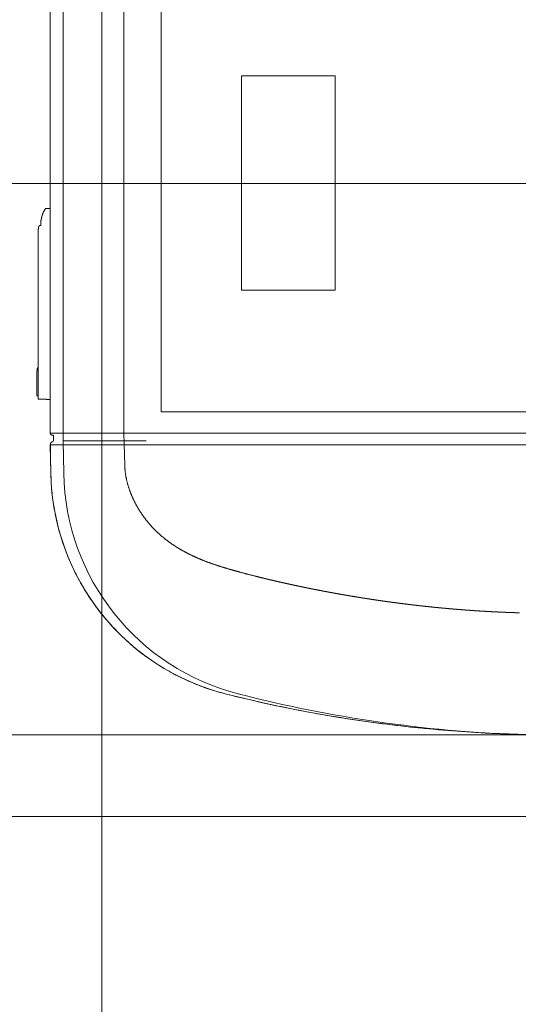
# Model space of a CAD drawing. Header units: millimetres. Extents: x 83969 to 141394, y 139608 to 176267.
# Tile 23 of 40: x 114073 to 114545, y 168722 to 169656. Entities that reach past the tile are written whole.
import ezdxf

# ---------------------------------------------------------------- set-up
doc = ezdxf.new("R2010")
doc.units = ezdxf.units.MM
doc.header["$LTSCALE"] = 50
doc.layers.add('AL35----_PLAFONDS', color=16, linetype='Continuous', lineweight=9)
doc.layers.add('AL72----_INRGEBRUIKSR_OUD', color=6, linetype='Continuous', lineweight=9)
doc.layers.add('AL68----_BRAND_60 MIN', color=92, linetype='BR60')
doc.linetypes.add('BR60', pattern='A,15,-1,["60",Standard,S=2.5,R=0,X=0,Y=-1.25],-4', length=20)

# ---------------------------------------------------------------- blocks, each defined once
blk = doc.blocks.new('A$C624C5264')
at = {"layer": 'AL72----_INRGEBRUIKSR_OUD', "linetype": 'Continuous', "lineweight": 0}
for p, q in [((28371.23, -6236.09), (28371.23, -4282.84)), ((28313.8, -6243.5), (28313.8, -4286.5)), ((28406.4, -4314.04), (28406.4, -6215.96)), ((28301.46, -4506.69), (28301.46, -6023.31)), ((28301.46, -6023.31), (28297.36, -6023.46)), ((28297.36, -6023.46), (28297.36, -6023.46)), ((28301.46, -6023.31), (28301.46, -6023.31)), ((28301.46, -6023.31), (28301.46, -6204.3)), ((28290.03, -6045.55), (28290.03, -6045.55)), ((28290.03, -6045.55), (28290.03, -6174.12)), ((28292.46, -6039.55), (28291.62, -6039.55)), ((28291.62, -6039.55), (28291.62, -6039.55)), ((28292.46, -6038.63), (28292.46, -6039.55)), ((28289.18, -6177.26), (28288.7, -6177.26)), ((28288.7, -6177.26), (28288.7, -6200.76)), ((28289.18, -6175.02), (28289.18, -6177.26)), ((28290.03, -6174.12), (28290.03, -6200.76)), ((28288.7, -6200.76), (28290.03, -6200.76)), ((28290.03, -6200.76), (28290.03, -6203.9)), ((28290.03, -6203.9), (28301.46, -6204.3)), ((28301.46, -6204.3), (28301.46, -6236.09)), ((28406.4, -6215.96), (29083.65, -6215.96)), ((29205.02, -6236.09), (28301.46, -6236.09)), ((28303.43, -6238.09), (28304.72, -6238.11)), ((28304.72, -6238.11), (28304.56, -6242.66)), ((28372.07, -6266.63), (28371.23, -6236.09)), ((28301.56, -6247.16), (28302.03, -6274.04)), ((29204.92, -6247.16), (28301.56, -6247.16)), ((28303.34, -6244.43), (28303.34, -6244.44)), ((28313.8, -6243.5), (28392.4, -6243.5)), ((28314.27, -6274.04), (28313.8, -6243.5)), ((28496.37, -6371.9), (28495.52, -6371.69)), ((28468.37, -6483.57), (28468.37, -6483.57)), ((29374.3, -6522.05), (28140.9, -6522.05))]:
    blk.add_line(p, q, dxfattribs=at)
for centre, radius, start, end in [((28320.96, -6038.63), 28.5, 148.98013, 180), ((28297.39, -6024.46), 1, 92.00073, 148.98013), ((28312.53, -6045.55), 22.5, 166.5523, 179.99995), ((28291.62, -6040.55), 1, 90.01907, 166.5523), ((28291.62, -6040.55), 1, 90, 90.00008), ((28290.08, -6175.02), 0.9, 92.85362, 179.99916), ((28303.46, -6236.09), 2, 180, 269), ((28302.56, -6242.59), 2, 293.00645, 358.00021), ((28304.46, -6247.11), 2.9, 112.76145, 181.00002), ((28499.75, -6262.2), 127.75, 181.98856, 182.88308), ((28420.15, -6266.82), 48.03, 182.15563, 183.97247), ((28428.66, -6266.26), 56.56, 183.9402, 184.94202), ((28522.01, -6270.2), 220.01, 181.00002, 255.88908), ((28534.25, -6270.2), 220.01, 180.99999, 255.88906), ((28597.49, -6247.68), 226.4, 185.94659, 186.1416), ((28444.92, -6264.14), 72.94, 186.10481, 186.77419), ((28430.94, -6266.17), 58.82, 186.41589, 187.2998), ((28443.08, -6264.55), 71.07, 187.3511, 188.06603), ((28451.42, -6263.2), 79.51, 188.18595, 188.81491), ((28447.66, -6263.75), 75.71, 188.8389, 189.50336), ((28446.96, -6263.92), 74.99, 189.46917, 190.14276), ((28450.06, -6263.32), 78.15, 190.17537, 190.82073), ((28451.83, -6262.96), 79.95, 190.83367, 191.46382), ((28452.2, -6262.85), 80.34, 191.48726, 192.11459), ((28452.85, -6262.72), 81, 192.1087, 192.73108), ((28454, -6262.43), 82.2, 192.75472, 193.36798), ((28454.97, -6262.2), 83.19, 193.36399, 193.96993), ((28455.93, -6261.92), 84.19, 193.99661, 194.59537), ((28456.84, -6261.69), 85.12, 194.59028, 195.18252), ((28457.89, -6261.37), 86.22, 195.20645, 195.79112), ((28458.83, -6261.11), 87.2, 195.78836, 196.36649), ((28459.88, -6260.76), 88.3, 196.38947, 196.96041), ((28460.84, -6260.48), 89.31, 196.95723, 197.52173), ((28461.96, -6260.09), 90.48, 197.54302, 198.10017), ((28462.78, -6259.82), 91.35, 198.09781, 198.64969), ((28463.49, -6259.55), 92.11, 198.67064, 199.21793), ((28464.08, -6259.36), 92.73, 199.21118, 199.75478), ((28464.66, -6259.11), 93.37, 199.77436, 200.31423), ((28465.22, -6258.91), 93.96, 200.30821, 200.84466), ((28465.86, -6258.64), 94.65, 200.86254, 201.39502), ((28466.37, -6258.45), 95.19, 201.3905, 201.91995), ((28466.84, -6258.23), 95.71, 201.9368, 202.46333), ((28467.23, -6258.08), 96.13, 202.45771, 202.98191), ((28467.61, -6257.89), 96.56, 202.99754, 203.51941), ((28467.97, -6257.74), 96.94, 203.51386, 204.03365), ((28468.36, -6257.54), 97.39, 204.04957, 204.56699), ((28468.72, -6257.39), 97.77, 204.55984, 205.07519), ((28469.09, -6257.18), 98.2, 205.09219, 205.60528), ((28469.44, -6257.03), 98.58, 205.59843, 206.10953), ((28469.81, -6256.81), 99.01, 206.12489, 206.6338), ((28470.15, -6256.66), 99.38, 206.62811, 207.13511), ((28470.51, -6256.44), 99.79, 207.15075, 207.65563), ((28470.83, -6256.28), 100.16, 207.65112, 208.15416), ((28471.18, -6256.07), 100.56, 208.16711, 208.66814), ((28471.49, -6255.91), 100.91, 208.66202, 209.16129), ((28471.82, -6255.7), 101.31, 209.17543, 209.67276), ((28472.12, -6255.53), 101.64, 209.66972, 210.16539), ((28472.43, -6255.33), 102.02, 210.17696, 210.67078), ((28472.68, -6255.19), 102.3, 210.66585, 211.15833), ((28472.88, -6255.04), 102.55, 211.17353, 211.66479), ((28473.07, -6254.94), 102.77, 211.65718, 212.14738), ((28473.26, -6254.79), 103.01, 212.16165, 212.65068), ((28473.44, -6254.69), 103.22, 212.64443, 213.13247), ((28473.63, -6254.54), 103.45, 213.1446, 213.63153), ((28473.8, -6254.43), 103.65, 213.62733, 214.11331), ((28473.97, -6254.29), 103.88, 214.12563, 214.61057), ((28474.13, -6254.19), 104.06, 214.60366, 215.08772), ((28474.3, -6254.05), 104.28, 215.10202, 215.58509), ((28474.45, -6253.95), 104.46, 215.57899, 216.06123), ((28474.59, -6253.82), 104.65, 216.07273, 216.5541), ((28474.74, -6253.73), 104.83, 216.54828, 217.02883), ((28474.89, -6253.58), 105.04, 217.04198, 217.52158), ((28475.08, -6253.44), 105.27, 217.51719, 217.99574), ((28475.31, -6253.24), 105.58, 218.00687, 218.48403), ((28475.53, -6253.08), 105.84, 218.47928, 218.95526), ((28475.73, -6252.88), 106.13, 218.96818, 219.44289), ((28475.93, -6252.73), 106.38, 219.43653, 219.91014), ((28476.13, -6252.54), 106.66, 219.92309, 220.39549), ((28476.31, -6252.39), 106.89, 220.39059, 220.86194), ((28476.5, -6252.2), 107.15, 220.87491, 221.34514), ((28476.67, -6252.06), 107.38, 221.33888, 221.80813), ((28476.84, -6251.88), 107.63, 221.82093, 222.2891), ((28477, -6251.75), 107.83, 222.28275, 222.75004), ((28477.14, -6251.59), 108.04, 222.76293, 223.22932), ((28477.35, -6251.41), 108.32, 223.22467, 223.68987), ((28477.63, -6251.1), 108.73, 223.70183, 224.16525), ((28477.92, -6250.83), 109.13, 224.16062, 224.62237), ((28478.24, -6250.48), 109.6, 224.63474, 225.09449), ((28478.54, -6250.2), 110.01, 225.09043, 225.54848), ((28478.83, -6249.86), 110.47, 225.56295, 226.01912), ((28479.12, -6249.58), 110.86, 226.01258, 226.46711), ((28479.41, -6249.24), 111.31, 226.48069, 226.9334), ((28479.69, -6248.95), 111.71, 226.92887, 227.37999), ((28479.97, -6248.61), 112.15, 227.39254, 227.84187), ((28480.23, -6248.34), 112.53, 227.83635, 228.28419), ((28480.48, -6248.02), 112.93, 228.29732, 228.74357), ((28480.78, -6247.69), 113.37, 228.73874, 229.18324), ((28481.16, -6247.21), 113.99, 229.19888, 229.64099), ((28481.54, -6246.77), 114.57, 229.63353, 230.07338), ((28481.98, -6246.21), 115.29, 230.08823, 230.52537), ((28482.38, -6245.73), 115.9, 230.5221, 230.9569), ((28482.8, -6245.18), 116.6, 230.96955, 231.40178), ((28483.18, -6244.71), 117.21, 231.398, 231.82796), ((28483.59, -6244.14), 117.9, 231.84037, 232.2678), ((28483.98, -6243.66), 118.52, 232.26444, 232.68965), ((28484.37, -6243.1), 119.21, 232.7019, 233.12465), ((28484.74, -6242.61), 119.82, 233.12244, 233.54303), ((28485.14, -6242.03), 120.52, 233.55558, 233.97375), ((28485.59, -6241.42), 121.28, 233.96873, 234.38425), ((28486.18, -6240.55), 122.33, 234.39915, 234.81108), ((28486.73, -6239.78), 123.28, 234.80836, 235.21712), ((28487.33, -6238.87), 124.37, 235.23083, 235.63601), ((28487.88, -6238.07), 125.34, 235.63338, 236.03541), ((28488.48, -6237.13), 126.46, 236.04864, 236.44713), ((28489.04, -6236.3), 127.45, 236.44458, 236.83995), ((28489.63, -6235.33), 128.59, 236.85207, 237.24395), ((28490.19, -6234.47), 129.61, 237.24268, 237.63146), ((28490.79, -6233.47), 130.79, 237.64485, 238.03016), ((28491.35, -6232.59), 131.82, 238.02717, 238.40945), ((28491.94, -6231.57), 133, 238.42289, 238.8018), ((28492.51, -6230.64), 134.09, 238.79816, 239.17398), ((28493.14, -6229.52), 135.38, 239.18844, 239.56067), ((28493.82, -6228.38), 136.7, 239.5577, 239.92633), ((28494.64, -6226.89), 138.41, 239.93966, 240.30375), ((28495.4, -6225.57), 139.93, 240.30294, 240.66305), ((28496.22, -6224.03), 141.67, 240.67603, 241.03173), ((28496.99, -6222.66), 143.24, 241.03131, 241.3831), ((28497.84, -6221.04), 145.07, 241.3956, 241.74297), ((28498.62, -6219.59), 146.72, 241.7411, 242.08457), ((28499.47, -6217.9), 148.61, 242.09936, 242.43846), ((28500.27, -6216.37), 150.34, 242.43712, 242.77234), ((28501.15, -6214.6), 152.32, 242.78467, 243.11552), ((28501.96, -6213.01), 154.1, 243.11271, 243.43974), ((28502.84, -6211.17), 156.14, 243.45441, 243.77718), ((28503.71, -6209.41), 158.1, 243.77678, 244.09553), ((28504.74, -6207.22), 160.52, 244.1063, 244.42024), ((28505.71, -6205.19), 162.77, 244.42116, 244.73076), ((28506.8, -6202.78), 165.42, 244.74411, 245.04875), ((28507.83, -6200.58), 167.84, 245.04649, 245.34674), ((28508.96, -6198.03), 170.63, 245.36084, 245.65618), ((28510.01, -6195.7), 173.19, 245.6557, 245.94668), ((28511.18, -6192.97), 176.16, 245.96043, 246.24651), ((28512.29, -6190.48), 178.89, 246.24479, 246.52651), ((28513.51, -6187.56), 182.05, 246.53816, 246.81498), ((28514.64, -6184.89), 184.95, 246.81767, 247.09017), ((28515.92, -6181.81), 188.29, 247.0997, 247.36737), ((28517.13, -6178.89), 191.44, 247.36797, 247.63122), ((28518.53, -6175.37), 195.24, 247.64453, 247.90267), ((28519.86, -6172.09), 198.78, 247.90246, 248.15601), ((28521.39, -6168.17), 202.98, 248.16671, 248.41501), ((28522.81, -6164.57), 206.84, 248.41706, 248.66072), ((28524.41, -6160.35), 211.37, 248.6717, 248.91015), ((28525.91, -6156.45), 215.55, 248.91167, 249.1455), ((28527.62, -6151.84), 220.46, 249.15595, 249.38456), ((28529.22, -6147.59), 225, 249.38633, 249.61033), ((28531.04, -6142.57), 230.34, 249.62027, 249.83908), ((28532.74, -6137.91), 235.3, 249.84107, 250.05527), ((28534.68, -6132.41), 241.13, 250.06747, 250.2765), ((28536.49, -6127.39), 246.47, 250.2759, 250.4804), ((28538.52, -6121.53), 252.67, 250.48993, 250.68941), ((28540.41, -6116.08), 258.44, 250.69283, 250.88786), ((28542.6, -6109.61), 265.27, 250.89804, 251.08805), ((28544.66, -6103.59), 271.63, 251.08867, 251.27422), ((28547.04, -6096.42), 279.19, 251.28503, 251.46556), ((28549.28, -6089.73), 286.24, 251.46613, 251.64221), ((28551.87, -6081.76), 294.62, 251.65159, 251.82267), ((28554.31, -6074.29), 302.48, 251.82452, 251.99115), ((28557.16, -6065.37), 311.84, 252.00113, 252.16277), ((28559.85, -6056.98), 320.65, 252.16322, 252.3204), ((28563.02, -6046.86), 331.26, 252.331, 252.48315), ((28565.96, -6037.49), 341.08, 252.48561, 252.63338), ((28569.38, -6026.36), 352.72, 252.64176, 252.78466), ((28572.44, -6016.47), 363.07, 252.78532, 252.92414), ((28575.82, -6005.29), 374.75, 252.93313, 253.06762), ((28579.03, -5994.68), 385.84, 253.06918, 253.1998), ((28582.86, -5981.79), 399.29, 253.2088, 253.33502), ((28586.49, -5969.62), 411.99, 253.33663, 253.45896), ((28590.79, -5954.96), 427.27, 253.46615, 253.5841), ((28594.91, -5940.98), 441.83, 253.5845, 253.69857), ((28599.8, -5923.97), 459.54, 253.70785, 253.81752), ((28604.48, -5907.8), 476.37, 253.8194, 253.9252), ((28610.09, -5888.13), 496.82, 253.93179, 254.03323), ((28615.56, -5868.9), 516.82, 254.03599, 254.1335), ((28622.37, -5844.73), 541.92, 254.13958, 254.23258), ((28627.88, -5825.08), 562.34, 254.23672, 254.32634), ((28633.31, -5805.6), 582.56, 254.33016, 254.41667), ((28638.11, -5788.31), 600.5, 254.41861, 254.50254), ((28643.41, -5768.94), 620.58, 254.50863, 254.58984), ((28648.56, -5750.29), 639.93, 254.58873, 254.66748), ((28654.74, -5727.45), 663.6, 254.67465, 254.75059), ((28660.64, -5705.77), 686.06, 254.75154, 254.825), ((28667.71, -5679.5), 713.26, 254.82916, 254.89982), ((28674.39, -5654.67), 738.98, 254.90133, 254.96953), ((28682.41, -5624.71), 770, 254.97157, 255.03701), ((28690.36, -5594.68), 801.06, 255.04225, 255.10517), ((28700.52, -5556.31), 840.75, 255.10789, 255.16783), ((28707.81, -5528.7), 869.31, 255.16942, 255.2274), ((28713.48, -5506.93), 891.81, 255.23169, 255.2882), ((28717.58, -5491.41), 907.86, 255.28649, 255.342), ((28720.78, -5478.91), 920.76, 255.34633, 255.40106), ((28724.12, -5466.15), 933.95, 255.39993, 255.45389), ((28728.35, -5449.69), 950.95, 255.45624, 255.50924), ((28731.95, -5435.74), 965.35, 255.50985, 255.56206), ((28735.8, -5420.78), 980.8, 255.56193, 255.61331), ((28740.18, -5403.55), 998.58, 255.6156, 255.66606), ((28746.4, -5379.11), 1023.8, 255.66734, 255.71657), ((28748.33, -5371.33), 1031.82, 255.71919, 255.76804), ((28746.39, -5379.15), 1023.75, 255.76595, 255.81518), ((28795.46, -5248.05), 1275, 255.7035, 267.72525)]:
    blk.add_arc(centre, radius, start, end, dxfattribs=at)
blk.add_ellipse((28779.36, -5246.22), major_axis=(0, 1275.85), ratio=0.999823, start_param=2.89531, end_param=3.340748, dxfattribs=at)
for points in [[(28301.46, -6023.31), (28301.46, -5265), (28301.46, -4506.69)], [(28297.36, -6023.46), (28299.41, -6023.38), (28301.46, -6023.31)], [(28290.03, -6174.12), (28290.03, -6109.84), (28290.03, -6045.55)], [(28291.62, -6039.55), (28292.04, -6039.55), (28292.46, -6039.55)], [(28292.46, -6039.55), (28292.46, -6039.09), (28292.46, -6038.63)], [(28288.7, -6200.76), (28288.7, -6189.01), (28288.7, -6177.26)], [(28288.7, -6177.26), (28288.94, -6177.26), (28289.18, -6177.26)], [(28289.18, -6177.26), (28289.18, -6176.14), (28289.18, -6175.02)], [(28290.03, -6200.76), (28289.37, -6200.76), (28288.7, -6200.76)], [(28290.03, -6203.9), (28290.03, -6202.33), (28290.03, -6200.76)], [(28301.46, -6204.3), (28295.75, -6204.1), (28290.03, -6203.9)], [(28301.46, -6236.09), (28301.46, -6220.19), (28301.46, -6204.3)], [(28304.72, -6238.11), (28304.07, -6238.1), (28303.43, -6238.09)], [(28304.56, -6242.66), (28304.64, -6240.39), (28304.72, -6238.11)], [(28302.03, -6274.04), (28301.79, -6260.6), (28301.56, -6247.16)], [(28303.34, -6244.43), (28303.34, -6244.44), (28303.34, -6244.44)]]:
    blk.add_open_spline(points, degree=2, dxfattribs=at)
for points, weights in [([(28292.46, -6038.63), (28292.46, -6030.72), (28296.54, -6023.94)], [1, 0.963583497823, 1]), ([(28296.54, -6023.94), (28296.82, -6023.48), (28297.36, -6023.46)], [1, 0.878900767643, 1]), ([(28290.03, -6045.55), (28290.03, -6042.9), (28290.65, -6040.32)], [1, 0.993121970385, 1]), ([(28290.65, -6040.32), (28290.83, -6039.55), (28291.62, -6039.55)], [1, 0.785034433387, 1]), ([(28289.18, -6175.02), (28289.18, -6174.16), (28290.03, -6174.12)], [1, 0.724485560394, 1]), ([(28303.43, -6238.09), (28301.46, -6238.06), (28301.46, -6236.09)], [1, 0.713250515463, 1]), ([(28303.34, -6244.44), (28304.52, -6243.94), (28304.56, -6242.66)], [1, 0.842269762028, 1]), ([(28301.56, -6247.16), (28301.52, -6245.19), (28303.34, -6244.43)], [1, 0.827042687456, 1]), ([(28468.37, -6483.57), (28304.97, -6442.49), (28302.03, -6274.04)], [1, 0.793942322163, 1]), ([(28503.07, -6373.55), (28499.72, -6372.73), (28496.37, -6371.9)], [1, 0.999998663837, 1]), ([(28508.18, -6374.8), (28505.62, -6374.19), (28503.07, -6373.55)], [1, 0.99999444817, 1]), ([(28511.51, -6375.6), (28509.85, -6375.2), (28508.18, -6374.8)], [1, 0.999998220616, 1]), ([(28514.1, -6376.2), (28512.81, -6375.9), (28511.51, -6375.6)], [1, 0.999999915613, 1]), ([(28516.97, -6376.86), (28515.54, -6376.53), (28514.1, -6376.2)], [1, 0.999999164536, 1]), ([(28520.03, -6377.56), (28518.5, -6377.21), (28516.97, -6376.86)], [1, 0.999998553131, 1]), ([(28523.02, -6378.24), (28521.53, -6377.9), (28520.03, -6377.56)], [1, 0.999999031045, 1]), ([(28525.97, -6378.89), (28524.5, -6378.56), (28523.02, -6378.24)], [1, 0.999999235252, 1]), ([(28528.93, -6379.54), (28527.45, -6379.22), (28525.97, -6378.89)], [1, 0.999999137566, 1]), ([(28531.91, -6380.19), (28530.42, -6379.87), (28528.93, -6379.54)], [1, 0.999999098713, 1]), ([(28534.89, -6380.82), (28533.4, -6380.51), (28531.91, -6380.19)], [1, 0.999999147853, 1]), ([(28537.86, -6381.45), (28536.37, -6381.14), (28534.89, -6380.82)], [1, 0.999999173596, 1]), ([(28540.84, -6382.07), (28539.35, -6381.76), (28537.86, -6381.45)], [1, 0.999999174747, 1]), ([(28543.82, -6382.69), (28542.33, -6382.38), (28540.84, -6382.07)], [1, 0.999999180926, 1]), ([(28546.8, -6383.29), (28545.31, -6382.99), (28543.82, -6382.69)], [1, 0.999999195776, 1]), ([(28549.78, -6383.89), (28548.29, -6383.59), (28546.8, -6383.29)], [1, 0.999999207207, 1]), ([(28552.77, -6384.48), (28551.27, -6384.19), (28549.78, -6383.89)], [1, 0.999999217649, 1]), ([(28555.75, -6385.06), (28554.26, -6384.77), (28552.77, -6384.48)], [1, 0.999999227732, 1]), ([(28558.74, -6385.64), (28557.24, -6385.35), (28555.75, -6385.06)], [1, 0.999999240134, 1]), ([(28561.73, -6386.21), (28560.23, -6385.92), (28558.74, -6385.64)], [1, 0.999999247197, 1]), ([(28564.71, -6386.77), (28563.22, -6386.49), (28561.73, -6386.21)], [1, 0.99999925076, 1]), ([(28567.71, -6387.32), (28566.21, -6387.05), (28564.71, -6386.77)], [1, 0.999999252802, 1]), ([(28570.7, -6387.87), (28569.2, -6387.6), (28567.71, -6387.32)], [1, 0.999999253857, 1]), ([(28573.69, -6388.41), (28572.19, -6388.14), (28570.7, -6387.87)], [1, 0.999999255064, 1]), ([(28576.69, -6388.94), (28575.19, -6388.67), (28573.69, -6388.41)], [1, 0.999999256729, 1]), ([(28579.68, -6389.46), (28578.18, -6389.2), (28576.69, -6388.94)], [1, 0.999999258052, 1]), ([(28582.68, -6389.98), (28581.18, -6389.72), (28579.68, -6389.46)], [1, 0.999999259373, 1]), ([(28585.68, -6390.49), (28584.18, -6390.23), (28582.68, -6389.98)], [1, 0.999999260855, 1]), ([(28588.68, -6390.99), (28587.18, -6390.74), (28585.68, -6390.49)], [1, 0.999999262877, 1]), ([(28591.68, -6391.48), (28590.18, -6391.24), (28588.68, -6390.99)], [1, 0.999999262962, 1]), ([(28594.68, -6391.97), (28593.18, -6391.73), (28591.68, -6391.48)], [1, 0.99999926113, 1]), ([(28597.69, -6392.45), (28596.18, -6392.21), (28594.68, -6391.97)], [1, 0.999999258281, 1]), ([(28600.69, -6392.92), (28599.19, -6392.69), (28597.69, -6392.45)], [1, 0.999999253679, 1]), ([(28603.7, -6393.39), (28602.19, -6393.16), (28600.69, -6392.92)], [1, 0.999999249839, 1]), ([(28606.7, -6393.84), (28605.2, -6393.62), (28603.7, -6393.39)], [1, 0.999999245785, 1]), ([(28609.71, -6394.29), (28608.21, -6394.07), (28606.7, -6393.84)], [1, 0.999999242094, 1]), ([(28612.72, -6394.74), (28611.22, -6394.52), (28609.71, -6394.29)], [1, 0.999999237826, 1]), ([(28615.73, -6395.17), (28614.23, -6394.96), (28612.72, -6394.74)], [1, 0.999999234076, 1]), ([(28618.74, -6395.6), (28617.24, -6395.39), (28615.73, -6395.17)], [1, 0.999999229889, 1]), ([(28621.76, -6396.02), (28620.25, -6395.81), (28618.74, -6395.6)], [1, 0.999999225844, 1]), ([(28624.77, -6396.43), (28623.26, -6396.23), (28621.76, -6396.02)], [1, 0.999999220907, 1]), ([(28627.78, -6396.84), (28626.28, -6396.64), (28624.77, -6396.43)], [1, 0.999999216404, 1]), ([(28630.8, -6397.24), (28629.29, -6397.04), (28627.78, -6396.84)], [1, 0.999999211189, 1]), ([(28633.81, -6397.63), (28632.31, -6397.43), (28630.8, -6397.24)], [1, 0.999999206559, 1]), ([(28636.83, -6398.01), (28635.32, -6397.82), (28633.81, -6397.63)], [1, 0.999999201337, 1]), ([(28639.85, -6398.38), (28638.34, -6398.2), (28636.83, -6398.01)], [1, 0.999999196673, 1]), ([(28642.87, -6398.75), (28641.36, -6398.57), (28639.85, -6398.38)], [1, 0.99999919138, 1]), ([(28645.89, -6399.11), (28644.38, -6398.93), (28642.87, -6398.75)], [1, 0.999999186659, 1]), ([(28648.91, -6399.46), (28647.4, -6399.29), (28645.89, -6399.11)], [1, 0.999999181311, 1]), ([(28651.93, -6399.81), (28650.42, -6399.64), (28648.91, -6399.46)], [1, 0.999999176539, 1]), ([(28654.96, -6400.14), (28653.44, -6399.98), (28651.93, -6399.81)], [1, 0.999999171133, 1]), ([(28657.98, -6400.47), (28656.47, -6400.31), (28654.96, -6400.14)], [1, 0.999999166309, 1]), ([(28661, -6400.79), (28659.49, -6400.63), (28657.98, -6400.47)], [1, 0.999999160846, 1]), ([(28664.03, -6401.1), (28662.52, -6400.95), (28661, -6400.79)], [1, 0.999999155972, 1]), ([(28667.06, -6401.41), (28665.54, -6401.26), (28664.03, -6401.1)], [1, 0.99999915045, 1]), ([(28670.08, -6401.71), (28668.57, -6401.56), (28667.06, -6401.41)], [1, 0.999999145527, 1]), ([(28673.11, -6401.99), (28671.6, -6401.85), (28670.08, -6401.71)], [1, 0.999999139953, 1]), ([(28676.14, -6402.27), (28674.62, -6402.14), (28673.11, -6401.99)], [1, 0.999999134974, 1]), ([(28679.17, -6402.55), (28677.65, -6402.41), (28676.14, -6402.27)], [1, 0.999999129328, 1]), ([(28682.2, -6402.81), (28680.68, -6402.68), (28679.17, -6402.55)], [1, 0.999999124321, 1]), ([(28685.23, -6403.07), (28683.71, -6402.94), (28682.2, -6402.81)], [1, 0.999999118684, 1]), ([(28688.26, -6403.32), (28686.74, -6403.2), (28685.23, -6403.07)], [1, 0.999999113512, 1]), ([(28691.29, -6403.56), (28689.77, -6403.44), (28688.26, -6403.32)], [1, 0.999999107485, 1]), ([(28694.22, -6403.79), (28692.76, -6403.68), (28691.29, -6403.56)], [1, 0.999999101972, 1]), ([(28697.26, -6404.02), (28695.74, -6403.91), (28694.22, -6403.79)], [1, 0.999999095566, 1]), ([(28700.29, -6404.23), (28698.77, -6404.13), (28697.26, -6404.02)], [1, 0.999999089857, 1]), ([(28703.32, -6404.44), (28701.81, -6404.34), (28700.29, -6404.23)], [1, 0.999999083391, 1]), ([(28706.36, -6404.64), (28704.84, -6404.54), (28703.32, -6404.44)], [1, 0.999999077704, 1]), ([(28709.39, -6404.83), (28707.87, -6404.74), (28706.36, -6404.64)], [1, 0.99999907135, 1]), ([(28712.43, -6405.01), (28710.91, -6404.92), (28709.39, -6404.83)], [1, 0.999999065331, 1]), ([(28715.46, -6405.19), (28713.95, -6405.1), (28712.43, -6405.01)], [1, 0.999999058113, 1]), ([(28718.5, -6405.35), (28716.98, -6405.27), (28715.46, -6405.19)], [1, 0.999999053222, 1]), ([(28721.54, -6405.51), (28720.02, -6405.44), (28718.5, -6405.35)], [1, 0.999999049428, 1]), ([(28724.58, -6405.66), (28723.06, -6405.59), (28721.54, -6405.51)], [1, 0.99999904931, 1]), ([(28727.61, -6405.8), (28726.09, -6405.74), (28724.58, -6405.66)], [1, 0.999999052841, 1]), ([(28730.65, -6405.94), (28729.13, -6405.87), (28727.61, -6405.8)], [1, 0.999999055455, 1]), ([(28733.69, -6406.06), (28732.17, -6406), (28730.65, -6405.94)], [1, 0.999999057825, 1]), ([(28736.73, -6406.18), (28735.21, -6406.12), (28733.69, -6406.06)], [1, 0.999999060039, 1]), ([(28739.77, -6406.28), (28738.25, -6406.23), (28736.73, -6406.18)], [1, 0.999999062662, 1]), ([(28742.81, -6406.38), (28741.29, -6406.34), (28739.77, -6406.28)], [1, 0.999999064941, 1]), ([(28745.85, -6406.47), (28744.33, -6406.43), (28742.81, -6406.38)], [1, 0.999999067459, 1]), ([(29031.74, -6496.85), (28748.55, -6554.01), (28468.37, -6483.57)], [1, 0.975300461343, 1])]:
    blk.add_rational_spline(points, weights, degree=2, dxfattribs=at)
blk.add_3dface([(28482.5, -5897.5), (28482.5, -6100.7), (28571.4, -6100.7), (28571.4, -5897.5)], dxfattribs=at)

msp = doc.modelspace()

# ---------------------------------------------------------------- hatches: boundary and pattern name
at = {"layer": 'AL35----_PLAFONDS'}
h = msp.add_hatch(dxfattribs=at)
h.set_pattern_fill('FP_11', color=256, style=0, pattern_type=2)
h.set_pattern_definition([(0, (116550, 170100), (0, -600), []), (270, (116550, 170100), (-600, -4e-14), [])])
h.paths.add_polyline_path([(112875, 167475), (116635, 167475), (116635, 168065), (117258.93, 168065), (118768.93, 169575), (120225, 169575), (120225, 172725), (119325, 172725), (119325, 172715), (119275, 172715), (119275, 172725), (117665, 172725), (117665, 172715), (117615, 172715), (117615, 172725), (112875, 172725), (112875, 171165.91)], flags=0)
h.paths.add_polyline_path([(117663, 172717), (117663, 172725), (117617, 172725), (117617, 172717)], flags=0)
h.paths.add_polyline_path([(119323, 172717), (119323, 172725), (119277, 172725), (119277, 172717)], flags=0)

# ---------------------------------------------------------------- block references
at = {"layer": 'AL68----_BRAND_60 MIN'}
msp.add_blockref('A$C624C5264', (85800, 175500), dxfattribs=at)

doc.saveas('drawing.dxf')
